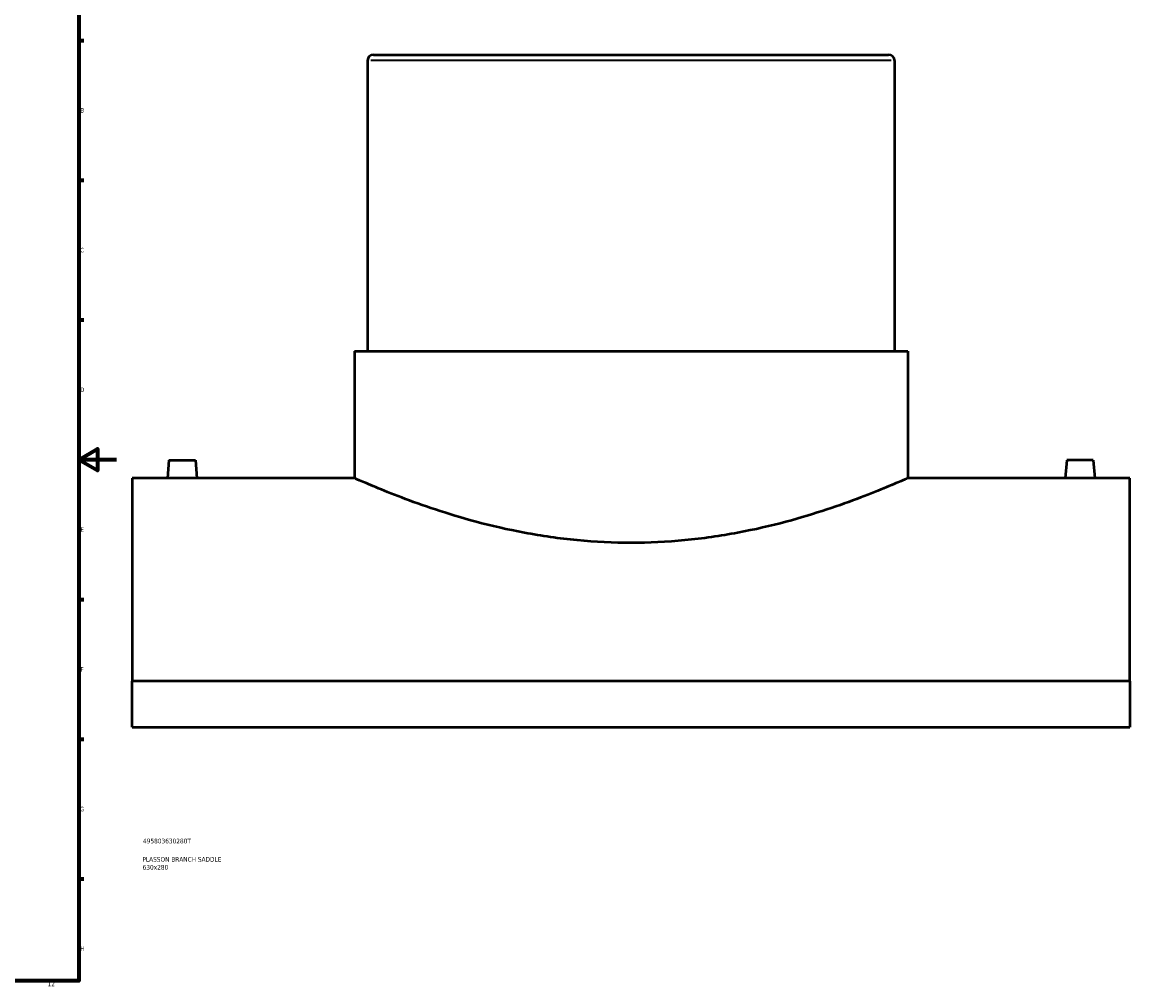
# Model space of a CAD drawing. Header units: millimetres. Extents: x -339 to 1553, y -390 to 1119.
# Tile 4 of 5: x 791 to 1379, y 18 to 529. Entities that reach past the tile are written whole.
import ezdxf

# ---------------------------------------------------------------- set-up
doc = ezdxf.new("R2010")
doc.units = ezdxf.units.MM
for name, color, linetype, lineweight in [('Border (ANSI)', 7, 'Continuous', 70), ('Title (ISO)', 7, 'Continuous', 50), ('Visible (ANSI)', 7, 'Continuous', 50), ('Visible Narrow (ANSI)', 7, 'Continuous', 35)]:
    doc.layers.add(name, color=color, linetype=linetype, lineweight=lineweight)
doc.styles.add('Note Text (ANSI)', font='tahoma.ttf')
doc.styles.add('Note Text (ISO)', font='tahoma.ttf')

# ---------------------------------------------------------------- blocks, each defined once
blk = doc.blocks.new('Borders Default Border')
at = {"layer": 'Border (ANSI)'}
for p, q in [((821, 519.75), (823.8, 519.75)), ((821, 445.5), (823.8, 445.5)), ((821, 371.25), (823.8, 371.25)), ((821, 222.75), (823.8, 222.75)), ((821, 148.5), (823.8, 148.5)), ((821, 74.25), (823.8, 74.25))]:
    blk.add_line(p, q, dxfattribs=at)
at = {"layer": 'Border (ANSI)', "flags": 128}
for points in [[(20, 20), (20, 574), (821, 574), (821, 20), (20, 20)], [(841, 297), (821, 297), (831, 302.77), (831, 291.23), (821, 297)]]:
    blk.add_lwpolyline(points, dxfattribs=at)
at = {"layer": 'Border (ANSI)', "color": 5, "true_color": 0x0000ff, "char_height": 2.4, "attachment_point": 7, "style": 'Note Text (ANSI)'}
for s, insert in [('B', (821.87, 481.43)), ('C', (821.71, 407.13)), ('D', (821.72, 332.93)), ('E', (821.91, 258.68)), ('F', (821.98, 184.43)), ('G', (821.6, 110.13)), ('H', (821.73, 35.93)), ('12', (804.52, 17.2))]:
    blk.add_mtext(s, dxfattribs=dict(at, insert=insert))
blk = doc.blocks.new('Title Blocks ISO')
at = {"layer": 'Title (ISO)', "color": 232, "true_color": 0xca0064, "style": 'Note Text (ISO)'}
for tag, p in [('PART_NUMBER_001', (34.16, 73.13)), ('DESCRIPTION_001', (33.84, 63.4)), ('DESCRIPTION_002', (33.95, 59.17))]:
    blk.add_attdef(tag, p, '', height=2.5, dxfattribs=at)

msp = doc.modelspace()

# ---------------------------------------------------------------- linework, layer by layer
at = {"layer": 'Visible (ANSI)'}
for p, q in [((977.61, 512.21), (1251.31, 512.21)), ((974.46, 509.06), (974.46, 354.71)), ((1254.46, 509.06), (1254.46, 354.71)), ((967.46, 354.71), (1261.46, 354.71)), ((967.46, 354.71), (967.46, 287.21)), ((1261.46, 354.71), (1261.46, 287.21)), ((868.96, 296.81), (868.12, 287.21)), ((868.96, 296.81), (882.96, 296.81)), ((882.96, 296.81), (883.8, 287.21)), ((1345.96, 296.81), (1345.12, 287.21)), ((1359.96, 296.81), (1345.96, 296.81)), ((1359.96, 296.81), (1360.8, 287.21)), ((849.46, 287.21), (849.46, 179.33)), ((868.12, 287.21), (849.46, 287.21)), ((967.46, 287.21), (883.8, 287.21)), ((1345.12, 287.21), (1261.46, 287.21)), ((1379.46, 287.21), (1360.8, 287.21)), ((1379.46, 179.33), (1379.46, 287.21)), ((1379.46, 179.33), (849.46, 179.33)), ((849.46, 154.82), (849.46, 179.33)), ((1379.46, 179.33), (1379.46, 154.82)), ((849.46, 154.82), (1379.46, 154.82))]:
    msp.add_line(p, q, dxfattribs=at)
for centre, start, end in [((977.61, 509.06), 90, 180), ((1251.31, 509.06), 0, 90)]:
    msp.add_arc(centre, 3.15, start, end, dxfattribs=at)
for points, knots in [([(875.96, 287.12), (874.98, 287.12), (873.93, 287.13), (872, 287.14), (871.11, 287.16), (869.72, 287.18), (869.12, 287.19), (868.32, 287.21), (868.12, 287.21), (868.12, 287.21)], [0, 0, 0, 0, 0.295518, 0.295518, 0.591037, 0.591037, 0.886485, 0.886485, 1.181934, 1.181934, 1.181934, 1.181934]), ([(883.8, 287.21), (883.8, 287.21), (883.61, 287.21), (882.81, 287.19), (882.21, 287.18), (880.81, 287.16), (879.93, 287.14), (878, 287.13), (876.95, 287.12), (875.96, 287.12)], [3.545802, 3.545802, 3.545802, 3.545802, 3.84117, 3.84117, 4.136539, 4.136539, 4.432137, 4.432137, 4.727736, 4.727736, 4.727736, 4.727736]), ([(1114.46, 252.78), (1105.08, 252.78), (1095.43, 253.24), (1076.33, 255.07), (1066.88, 256.44), (1048.82, 259.83), (1040.19, 261.84), (1024.27, 266.1), (1016.98, 268.33), (1004.07, 272.6), (998, 274.79), (987.25, 278.88), (982.57, 280.77), (975.03, 283.91), (972.16, 285.15), (968.37, 286.81), (967.46, 287.21), (967.46, 287.21)], [0, 0, 0, 0, 2.814188, 2.814188, 5.628376, 5.628376, 8.442564, 8.442564, 11.256752, 11.256752, 14.066438, 14.066438, 16.876124, 16.876124, 19.68581, 19.68581, 22.495495, 22.495495, 22.495495, 22.495495]), ([(1261.46, 287.21), (1261.46, 287.21), (1260.55, 286.81), (1256.77, 285.15), (1253.9, 283.91), (1246.35, 280.77), (1241.68, 278.88), (1230.93, 274.79), (1224.86, 272.6), (1211.95, 268.33), (1204.65, 266.1), (1188.73, 261.84), (1180.11, 259.83), (1162.05, 256.44), (1152.6, 255.07), (1133.49, 253.24), (1123.84, 252.78), (1114.46, 252.78)], [67.486486, 67.486486, 67.486486, 67.486486, 70.296172, 70.296172, 73.105858, 73.105858, 75.915543, 75.915543, 78.725229, 78.725229, 81.539417, 81.539417, 84.353605, 84.353605, 87.167793, 87.167793, 89.981981, 89.981981, 89.981981, 89.981981]), ([(1352.96, 287.12), (1351.98, 287.12), (1350.93, 287.13), (1348.99, 287.14), (1348.11, 287.16), (1346.72, 287.18), (1346.12, 287.19), (1345.32, 287.21), (1345.12, 287.21), (1345.12, 287.21)], [2.363868, 2.363868, 2.363868, 2.363868, 2.659467, 2.659467, 2.955065, 2.955065, 3.250434, 3.250434, 3.545802, 3.545802, 3.545802, 3.545802]), ([(1360.8, 287.21), (1360.8, 287.21), (1360.61, 287.21), (1359.81, 287.19), (1359.2, 287.18), (1357.81, 287.16), (1356.93, 287.14), (1355, 287.13), (1353.95, 287.12), (1352.96, 287.12)], [5.90967, 5.90967, 5.90967, 5.90967, 6.205118, 6.205118, 6.500567, 6.500567, 6.796085, 6.796085, 7.091604, 7.091604, 7.091604, 7.091604])]:
    msp.add_open_spline(points, degree=3, knots=knots, dxfattribs=at)
at = {"layer": 'Visible Narrow (ANSI)'}
msp.add_line((1252.74, 509.06), (976.19, 509.06), dxfattribs=at)

# ---------------------------------------------------------------- block references
msp.add_blockref('Borders Default Border', (0, 0))
msp.add_blockref('Title Blocks ISO', (821, 20)).add_auto_attribs({'PART_NUMBER_001': '495803630280T', 'DESCRIPTION_001': 'PLASSON BRANCH SADDLE', 'DESCRIPTION_002': '630x280'})

doc.saveas('drawing.dxf')
